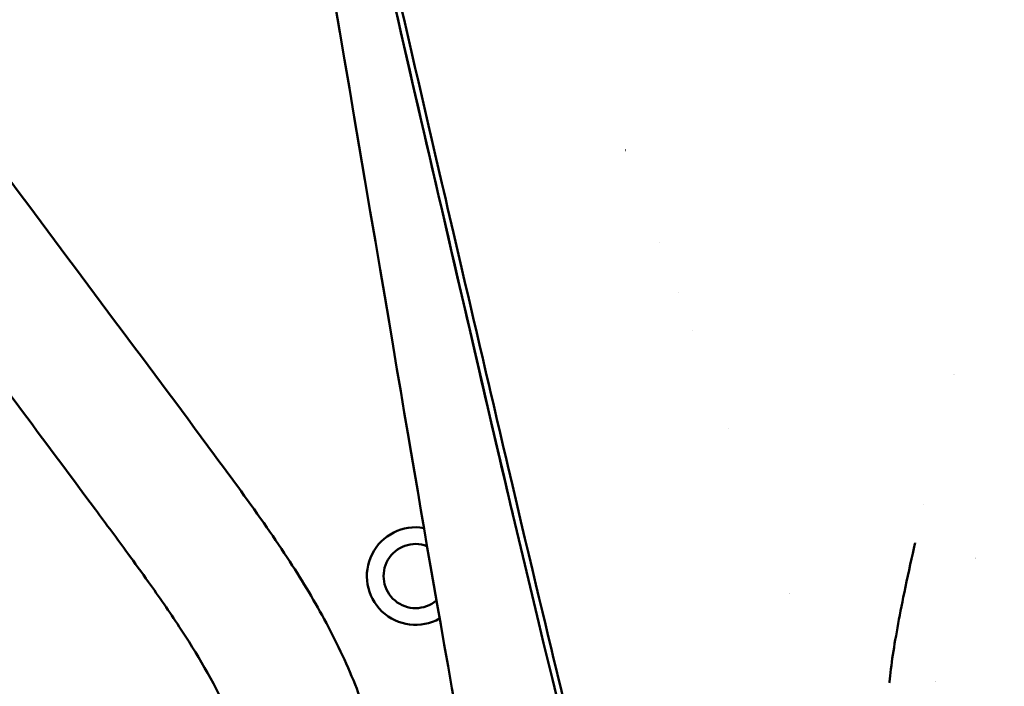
# Model space of a CAD drawing. Header units: millimetres. Extents: x 0 to 4686, y -120 to 1682.
# Tile 183 of 213: x 1310 to 1349, y 1037 to 1063. Entities that reach past the tile are written whole.
import ezdxf

# ---------------------------------------------------------------- set-up
doc = ezdxf.new("R2010")
doc.units = ezdxf.units.MM
doc.header["$LTSCALE"] = 2
doc.layers.add('Sichtbar (ISO)', color=7, linetype='Continuous', lineweight=50)

msp = doc.modelspace()

# ---------------------------------------------------------------- linework, layer by layer
at = {"layer": 'Sichtbar (ISO)'}
for p, q in [((1334.0863, 1057.9368), (1334.0869, 1057.9339)), ((1335.4195, 1054.3514), (1335.4189, 1054.3538)), ((1336.1451, 1052.3971), (1336.1454, 1052.3971)), ((1336.7023, 1050.8971), (1336.702, 1050.8971)), ((1338.1099, 1047.1051), (1338.1099, 1047.1056))]:
    msp.add_line(p, q, dxfattribs=at)
for centre, radius, start, end in [((1355.6099, 1054.1471), 10, 209.54389, 209.54397), ((1345.6099, 1038.6471), 5.5, 88.91929, 88.91947), ((1325.9149, 1041.3421), 1.9, 80.22654, 299.37997), ((1325.9149, 1041.3421), 1.25, 69.2661, 310.34492), ((1345.6099, 1038.6471), 4, 57.91349, 57.91364), ((1345.6099, 1038.6471), 5.5, 158.36539, 158.36602), ((1345.6099, 1038.6471), 1.5, 122.72647, 122.73237), ((1345.6099, 1038.6471), 1.5, 291.3738, 291.3745)]:
    msp.add_arc(centre, radius, start, end, dxfattribs=at)
for points, knots in [([(1329.6964, 1043.7617), (1328.9509, 1046.9161), (1328.1357, 1050.4374), (1324.7441, 1065.1009), (1322.1598, 1076.3082), (1320.1657, 1085.1513)], [-2.3333716, -2.3333716, -2.3333716, -2.3333716, -1.7095002, -1.7095002, -0.7053969, -0.7053969, -0.7053969, -0.7053969]), ([(1377.7102, 1018.0719), (1359.7434, 1020.7046), (1348.7919, 1022.3186), (1340.5623, 1023.7633), (1339.0946, 1024.0961), (1336.5089, 1025.4603), (1335.6998, 1026.1161), (1333.9998, 1028.1795), (1333.4175, 1029.6312), (1332.2836, 1032.9034), (1331.2509, 1037.0127), (1325.3297, 1062.5493), (1322.5765, 1074.5449), (1320.3527, 1084.349), (1320.2606, 1084.7553), (1320.1706, 1085.1525)], [0.000001, 0.000001, 0.000001, 0.000001, 5.4475866, 5.4475866, 8.8584414, 8.8584414, 11.0839934, 11.0839934, 14.4444599, 14.4444599, 21.911222, 21.911222, 26.3551106, 26.3551106, 26.5519043, 26.5519043, 26.5519043, 26.5519043]), ([(1320.3996, 1085.15), (1321.1298, 1081.92), (1321.9254, 1078.4348), (1324.0803, 1069.0184), (1325.5574, 1062.6081), (1327.7179, 1053.2965), (1328.6306, 1049.377), (1331.4405, 1037.418), (1332.0462, 1034.9845), (1333.2518, 1030.7311), (1333.7429, 1029.3819), (1335.071, 1027.1036), (1335.7899, 1026.3279), (1337.528, 1025.012), (1338.5535, 1024.5784), (1340.0185, 1024.0688), (1341.047, 1023.7962), (1344.0165, 1023.262), (1344.7031, 1023.1438), (1345.6464, 1022.9818), (1346.3046, 1022.8703), (1350.7793, 1022.1396), (1356.0154, 1021.3381), (1367.2175, 1019.6487), (1373.9883, 1018.6364), (1377.6536, 1018.0888)], [1.7050058, 1.7050058, 1.7050058, 1.7050058, 2.3199211, 2.3199211, 3.3689732, 3.3689732, 3.9608023, 3.9608023, 5.2589956, 5.2589956, 6.7507065, 6.7507065, 8.1648045, 8.1648045, 9.8812174, 9.8812174, 11.5970775, 11.5970775, 11.9469822, 11.9469822, 12.6869305, 12.6869305, 16.4233901, 16.4233901, 19.3319374, 19.3319374, 19.3319374, 19.3319374]), ([(1319.1028, 1085.0883), (1320.1462, 1078.9937), (1321.6162, 1070.4422), (1326.1507, 1043.7842), (1326.2994, 1042.5829), (1328.8831, 1028.3122)], [-8.1122945, -8.1122945, -8.1122945, -8.1122945, -4.3508022, -4.3508022, -0.0000015, -0.0000015, -0.0000015, -0.0000015]), ([(1320.3599, 1021.7598), (1320.3599, 1023.6725), (1320.3637, 1025.5855), (1320.2823, 1027.4968), (1320.2239, 1028.8651), (1320.1218, 1030.2325), (1319.9028, 1031.5845), (1319.8033, 1032.1986), (1319.6796, 1032.8094), (1319.522, 1033.411), (1319.4296, 1033.7634), (1319.3256, 1034.1125), (1319.2094, 1034.4578), (1319.021, 1035.0178), (1318.8005, 1035.5677), (1318.5537, 1036.1048), (1318.031, 1037.2423), (1317.3903, 1038.3222), (1316.7024, 1039.369), (1316.3153, 1039.958), (1315.9133, 1040.5365), (1315.5042, 1041.1103), (1315.2387, 1041.4827), (1314.9702, 1041.8531), (1314.7002, 1042.2224), (1314.2819, 1042.7946), (1313.8598, 1043.364), (1313.4374, 1043.9333), (1312.3403, 1045.4119), (1311.2417, 1046.8894), (1310.1406, 1048.3652), (1307.9919, 1051.245), (1305.8339, 1054.1181), (1303.7004, 1057.0091), (1303.1729, 1057.7239), (1302.6469, 1058.4398), (1302.1303, 1059.1625), (1301.2909, 1060.3367), (1300.4763, 1061.529), (1299.7461, 1062.7739), (1299.1014, 1063.8733), (1298.5226, 1065.0137), (1298.0848, 1066.2093), (1297.8558, 1066.8349), (1297.6654, 1067.4756), (1297.5126, 1068.1241), (1297.2241, 1069.349), (1297.0701, 1070.6016), (1296.9833, 1071.8569), (1296.9359, 1072.5429), (1296.9086, 1073.2296), (1296.8911, 1073.9167), (1296.8571, 1075.2513), (1296.8599, 1076.5869), (1296.8599, 1077.9221)], [0, 0, 0, 0, 0.0912872, 0.0912872, 0.0912872, 0.1566356, 0.1566356, 0.1566356, 0.1863172, 0.1863172, 0.1863172, 0.2037018, 0.2037018, 0.2037018, 0.2318928, 0.2318928, 0.2318928, 0.2915926, 0.2915926, 0.2915926, 0.325185, 0.325185, 0.325185, 0.3469854, 0.3469854, 0.3469854, 0.3807659, 0.3807659, 0.3807659, 0.4685168, 0.4685168, 0.4685168, 0.6397604, 0.6397604, 0.6397604, 0.6820993, 0.6820993, 0.6820993, 0.7508886, 0.7508886, 0.7508886, 0.8116364, 0.8116364, 0.8116364, 0.843424, 0.843424, 0.843424, 0.9034672, 0.9034672, 0.9034672, 0.9362744, 0.9362744, 0.9362744, 1, 1, 1, 1]), ([(1301.8599, 1077.9221), (1301.8599, 1076.5494), (1301.8571, 1075.1764), (1301.8973, 1073.8042), (1301.9111, 1073.3312), (1301.9301, 1072.8582), (1301.9594, 1072.3859), (1301.9999, 1071.734), (1302.0601, 1071.0832), (1302.1566, 1070.4371), (1302.2398, 1069.8797), (1302.35, 1069.3258), (1302.5021, 1068.7834), (1302.6503, 1068.255), (1302.8382, 1067.7375), (1303.0571, 1067.2339), (1303.3036, 1066.6671), (1303.5893, 1066.1177), (1303.8952, 1065.5803), (1304.2575, 1064.944), (1304.6482, 1064.3245), (1305.0537, 1063.7148), (1305.459, 1063.1053), (1305.8792, 1062.5057), (1306.3056, 1061.9105), (1306.8056, 1061.2125), (1307.3141, 1060.5207), (1307.8242, 1059.83), (1308.4664, 1058.9605), (1309.1112, 1058.0928), (1309.7568, 1057.2258), (1312.5305, 1053.5008), (1315.3204, 1049.7881), (1318.0804, 1046.0528), (1318.7692, 1045.1206), (1319.4562, 1044.1869), (1320.1171, 1043.2349), (1320.4221, 1042.7956), (1320.7216, 1042.3524), (1321.0126, 1041.9037), (1321.5182, 1041.1244), (1321.9984, 1040.3285), (1322.4358, 1039.5094), (1322.8781, 1038.6813), (1323.2768, 1037.8296), (1323.6172, 1036.955), (1323.8614, 1036.3276), (1324.0757, 1035.6885), (1324.2587, 1035.0406), (1324.39, 1034.5758), (1324.5052, 1034.1066), (1324.6061, 1033.6343), (1324.7592, 1032.9181), (1324.8794, 1032.195), (1324.9744, 1031.4689), (1325.0998, 1030.5108), (1325.1814, 1029.5474), (1325.237, 1028.5827), (1325.281, 1027.8196), (1325.3088, 1027.0557), (1325.3267, 1026.2916), (1325.3623, 1024.7813), (1325.3599, 1023.2705), (1325.3599, 1021.7598)], [0, 0, 0, 0, 0.0655172, 0.0655172, 0.0655172, 0.0881031, 0.0881031, 0.0881031, 0.1192752, 0.1192752, 0.1192752, 0.1461621, 0.1461621, 0.1461621, 0.1723561, 0.1723561, 0.1723561, 0.201837, 0.201837, 0.201837, 0.2367426, 0.2367426, 0.2367426, 0.2716348, 0.2716348, 0.2716348, 0.3125572, 0.3125572, 0.3125572, 0.3640755, 0.3640755, 0.3640755, 0.5854125, 0.5854125, 0.5854125, 0.6406541, 0.6406541, 0.6406541, 0.6661473, 0.6661473, 0.6661473, 0.7104263, 0.7104263, 0.7104263, 0.7551941, 0.7551941, 0.7551941, 0.7873139, 0.7873139, 0.7873139, 0.8103575, 0.8103575, 0.8103575, 0.8453065, 0.8453065, 0.8453065, 0.8914211, 0.8914211, 0.8914211, 0.9279006, 0.9279006, 0.9279006, 1, 1, 1, 1]), ([(1345.3818, 1042.6414), (1345.3783, 1042.6254), (1345.2755, 1042.1583), (1344.9698, 1040.8106), (1344.7139, 1039.4719), (1344.4964, 1038.2436), (1344.4106, 1037.5176), (1344.3745, 1037.1957), (1344.3732, 1037.1844)], [0.702459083, 0.702459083, 0.702459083, 0.702459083, 0.702702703, 0.709459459, 0.716216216, 0.722972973, 0.72972973, 0.729976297, 0.729976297, 0.729976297, 0.729976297])]:
    msp.add_open_spline(points, degree=3, knots=knots, dxfattribs=at)

doc.saveas('drawing.dxf')
